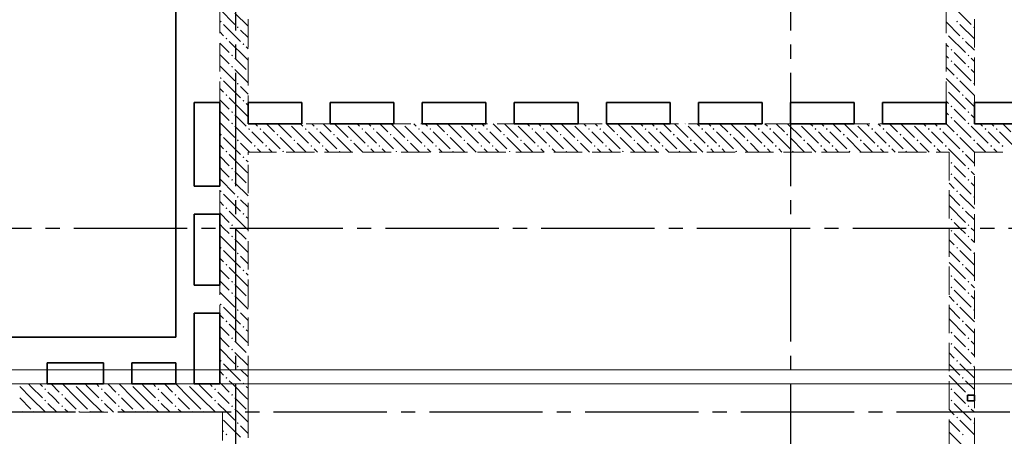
# Model space of a CAD drawing. Header units: millimetres. Extents: x 0 to 64958, y 0 to 42000.
# Tile 29 of 33: x 33317 to 40270, y 34130 to 37076. Entities that reach past the tile are written whole.
import ezdxf

# ---------------------------------------------------------------- set-up
doc = ezdxf.new("R2010")
doc.units = ezdxf.units.MM
doc.linetypes.add('______2', pattern=[270, 200, -70])
doc.linetypes.add('______5', pattern=[1100, 800, -100, 100, -100])
doc.layers.add('Standard', color=7, linetype='Continuous', lineweight=25)
doc.layers.add('Оси', color=40, linetype='______5', lineweight=18)
doc.layers.add('ЖБ Перекрытие верхний уровень', color=7, linetype='Continuous', lineweight=25, true_color=0xe0e0ff)
doc.layers.add('ЖБ Стена верхний уровень', color=7, linetype='Continuous', lineweight=25, true_color=0x006e00)

msp = doc.modelspace()

# ---------------------------------------------------------------- hatches: boundary and pattern name
at = {"layer": 'ЖБ Стена верхний уровень', "linetype": 'Continuous', "lineweight": 18, "transparency": 33554687}
for points in [[(34730.5, 37063.1), (34737, 37069.6), (34743.5, 37063.1), (34737, 37056.6)], [(39930.5, 37063.1), (39937, 37069.6), (39943.5, 37063.1), (39937, 37056.6)], [(34850.5, 37023.1), (34857, 37029.6), (34863.5, 37023.1), (34857, 37016.6)], [(40050.5, 37023.1), (40057, 37029.6), (40060, 37026.6), (40060, 37019.7), (40057, 37016.6)], [(34770.5, 36943.1), (34777, 36949.6), (34783.4, 36943.1), (34777, 36936.6)], [(39860, 36986.6), (39863.5, 36983.1), (39860, 36979.7)], [(39970.5, 36943.1), (39977, 36949.6), (39983.4, 36943.1), (39977, 36936.6)], [(34890.5, 36903.1), (34896.9, 36909.6), (34903.4, 36903.1), (34896.9, 36896.6)], [(39890.5, 36863.1), (39896.9, 36869.6), (39903.4, 36863.1), (39896.9, 36856.6)], [(34810.4, 36823.1), (34816.9, 36829.6), (34823.4, 36823.1), (34816.9, 36816.6)], [(39890.5, 36783.1), (39896.9, 36789.6), (39903.4, 36783.1), (39896.9, 36776.6)], [(40010.4, 36823.1), (40016.9, 36829.6), (40023.4, 36823.1), (40016.9, 36816.6)], [(34810.4, 36743.1), (34816.9, 36749.6), (34823.4, 36743.1), (34816.9, 36736.6)], [(40010.4, 36743.1), (40016.9, 36749.6), (40023.4, 36743.1), (40016.9, 36736.6)], [(34730.5, 36663.1), (34737, 36669.6), (34743.5, 36663.1), (34737, 36656.6)], [(39930.5, 36663.1), (39937, 36669.6), (39943.5, 36663.1), (39937, 36656.6)], [(34850.5, 36623.1), (34857, 36629.6), (34863.5, 36623.1), (34857, 36616.6)], [(39860, 36586.6), (39863.5, 36583.1), (39860, 36579.7)], [(40050.5, 36623.1), (40057, 36629.6), (40060, 36626.6), (40060, 36619.7), (40057, 36616.6)], [(34770.5, 36543.1), (34777, 36549.6), (34783.4, 36543.1), (34777, 36536.6)], [(34890.5, 36503.1), (34896.9, 36509.6), (34903.4, 36503.1), (34896.9, 36496.6)], [(39970.5, 36543.1), (39977, 36549.6), (39983.4, 36543.1), (39977, 36536.6)], [(39890.5, 36463.1), (39896.9, 36469.6), (39903.4, 36463.1), (39896.9, 36456.6)], [(34810.4, 36423.1), (34816.9, 36429.6), (34823.4, 36423.1), (34816.9, 36416.6)], [(39890.5, 36383.1), (39896.9, 36389.6), (39903.4, 36383.1), (39896.9, 36376.6)], [(40010.4, 36423.1), (40016.9, 36429.6), (40023.4, 36423.1), (40016.9, 36416.6)], [(34810.4, 36343.1), (34816.9, 36349.6), (34823.4, 36343.1), (34820.3, 36340), (34813.6, 36340)], [(34820.3, 36340), (34816.9, 36336.6), (34813.6, 36340)], [(34930.5, 36303.1), (34937, 36309.6), (34943.5, 36303.1), (34937, 36296.6)], [(35010.4, 36303.1), (35016.9, 36309.6), (35023.4, 36303.1), (35016.9, 36296.6)], [(35220.3, 36340), (35216.9, 36336.6), (35213.6, 36340)], [(35330.5, 36303.1), (35337, 36309.6), (35343.5, 36303.1), (35337, 36296.6)], [(35410.4, 36303.1), (35416.9, 36309.6), (35423.4, 36303.1), (35416.9, 36296.6)], [(35620.3, 36340), (35616.9, 36336.6), (35613.6, 36340)], [(35730.5, 36303.1), (35737, 36309.6), (35743.5, 36303.1), (35737, 36296.6)], [(35810.4, 36303.1), (35816.9, 36309.6), (35823.4, 36303.1), (35816.9, 36296.6)], [(36020.3, 36340), (36016.9, 36336.6), (36013.6, 36340)], [(36130.5, 36303.1), (36137, 36309.6), (36143.5, 36303.1), (36137, 36296.6)], [(36210.4, 36303.1), (36216.9, 36309.6), (36223.4, 36303.1), (36216.9, 36296.6)], [(36420.3, 36340), (36416.9, 36336.6), (36413.6, 36340)], [(36530.5, 36303.1), (36537, 36309.6), (36543.5, 36303.1), (36537, 36296.6)], [(36610.4, 36303.1), (36616.9, 36309.6), (36623.4, 36303.1), (36616.9, 36296.6)], [(36820.3, 36340), (36816.9, 36336.6), (36813.6, 36340)], [(36930.5, 36303.1), (36937, 36309.6), (36943.5, 36303.1), (36937, 36296.6)], [(37010.4, 36303.1), (37016.9, 36309.6), (37023.4, 36303.1), (37016.9, 36296.6)], [(37220.3, 36340), (37216.9, 36336.6), (37213.6, 36340)], [(37330.5, 36303.1), (37337, 36309.6), (37343.5, 36303.1), (37337, 36296.6)], [(37410.4, 36303.1), (37416.9, 36309.6), (37423.4, 36303.1), (37416.9, 36296.6)], [(37620.3, 36340), (37616.9, 36336.6), (37613.6, 36340)], [(37730.5, 36303.1), (37737, 36309.6), (37743.5, 36303.1), (37737, 36296.6)], [(37810.4, 36303.1), (37816.9, 36309.6), (37823.4, 36303.1), (37816.9, 36296.6)], [(38020.3, 36340), (38016.9, 36336.6), (38013.6, 36340)], [(38130.5, 36303.1), (38137, 36309.6), (38143.5, 36303.1), (38137, 36296.6)], [(38210.4, 36303.1), (38216.9, 36309.6), (38223.4, 36303.1), (38216.9, 36296.6)], [(38420.3, 36340), (38416.9, 36336.6), (38413.6, 36340)], [(38530.5, 36303.1), (38537, 36309.6), (38543.5, 36303.1), (38537, 36296.6)], [(38610.4, 36303.1), (38616.9, 36309.6), (38623.4, 36303.1), (38616.9, 36296.6)], [(38820.3, 36340), (38816.9, 36336.6), (38813.6, 36340)], [(38930.5, 36303.1), (38937, 36309.6), (38943.5, 36303.1), (38937, 36296.6)], [(39010.4, 36303.1), (39016.9, 36309.6), (39023.4, 36303.1), (39016.9, 36296.6)], [(39220.3, 36340), (39216.9, 36336.6), (39213.6, 36340)], [(39330.5, 36303.1), (39337, 36309.6), (39343.5, 36303.1), (39337, 36296.6)], [(39410.4, 36303.1), (39416.9, 36309.6), (39423.4, 36303.1), (39416.9, 36296.6)], [(39620.3, 36340), (39616.9, 36336.6), (39613.6, 36340)], [(39730.5, 36303.1), (39737, 36309.6), (39743.5, 36303.1), (39737, 36296.6)], [(39810.4, 36303.1), (39816.9, 36309.6), (39823.4, 36303.1), (39816.9, 36296.6)], [(40010.4, 36343.1), (40016.9, 36349.6), (40023.4, 36343.1), (40020.3, 36340), (40013.6, 36340)], [(40020.3, 36340), (40016.9, 36336.6), (40013.6, 36340)], [(40130.5, 36303.1), (40137, 36309.6), (40143.5, 36303.1), (40137, 36296.6)], [(40210.4, 36303.1), (40216.9, 36309.6), (40223.4, 36303.1), (40216.9, 36296.6)], [(34730.5, 36263.1), (34737, 36269.6), (34743.5, 36263.1), (34737, 36256.6)], [(34850.5, 36223.1), (34857, 36229.6), (34863.5, 36223.1), (34857, 36216.6)], [(35130.5, 36263.1), (35137, 36269.6), (35143.5, 36263.1), (35137, 36256.6)], [(35250.5, 36223.1), (35257, 36229.6), (35263.5, 36223.1), (35257, 36216.6)], [(35530.5, 36263.1), (35537, 36269.6), (35543.5, 36263.1), (35537, 36256.6)], [(35650.5, 36223.1), (35657, 36229.6), (35663.5, 36223.1), (35657, 36216.6)], [(35930.5, 36263.1), (35937, 36269.6), (35943.5, 36263.1), (35937, 36256.6)], [(36050.5, 36223.1), (36057, 36229.6), (36063.5, 36223.1), (36057, 36216.6)], [(36330.5, 36263.1), (36337, 36269.6), (36343.5, 36263.1), (36337, 36256.6)], [(36450.5, 36223.1), (36457, 36229.6), (36463.5, 36223.1), (36457, 36216.6)], [(36730.5, 36263.1), (36737, 36269.6), (36743.5, 36263.1), (36737, 36256.6)], [(36850.5, 36223.1), (36857, 36229.6), (36863.5, 36223.1), (36857, 36216.6)], [(37130.5, 36263.1), (37137, 36269.6), (37143.5, 36263.1), (37137, 36256.6)], [(37250.5, 36223.1), (37257, 36229.6), (37263.5, 36223.1), (37257, 36216.6)], [(37530.5, 36263.1), (37537, 36269.6), (37543.5, 36263.1), (37537, 36256.6)], [(37650.5, 36223.1), (37657, 36229.6), (37663.5, 36223.1), (37657, 36216.6)], [(37930.5, 36263.1), (37937, 36269.6), (37943.5, 36263.1), (37937, 36256.6)], [(38050.5, 36223.1), (38057, 36229.6), (38063.5, 36223.1), (38057, 36216.6)], [(38330.5, 36263.1), (38337, 36269.6), (38343.5, 36263.1), (38337, 36256.6)], [(38450.5, 36223.1), (38457, 36229.6), (38463.5, 36223.1), (38457, 36216.6)], [(38730.5, 36263.1), (38737, 36269.6), (38743.5, 36263.1), (38737, 36256.6)], [(38850.5, 36223.1), (38857, 36229.6), (38863.5, 36223.1), (38857, 36216.6)], [(39130.5, 36263.1), (39137, 36269.6), (39143.5, 36263.1), (39137, 36256.6)], [(39250.5, 36223.1), (39257, 36229.6), (39263.5, 36223.1), (39257, 36216.6)], [(39530.5, 36263.1), (39537, 36269.6), (39543.5, 36263.1), (39537, 36256.6)], [(39650.5, 36223.1), (39657, 36229.6), (39663.5, 36223.1), (39657, 36216.6)], [(39930.5, 36263.1), (39937, 36269.6), (39943.5, 36263.1), (39937, 36256.6)], [(40050.5, 36223.1), (40057, 36229.6), (40063.5, 36223.1), (40057, 36216.6)], [(34970.5, 36183.1), (34977, 36189.6), (34983.4, 36183.1), (34977, 36176.6)], [(35050.5, 36183.1), (35057, 36189.6), (35063.5, 36183.1), (35057, 36176.6)], [(35370.5, 36183.1), (35377, 36189.6), (35383.4, 36183.1), (35377, 36176.6)], [(35450.5, 36183.1), (35457, 36189.6), (35463.5, 36183.1), (35457, 36176.6)], [(35770.5, 36183.1), (35777, 36189.6), (35783.4, 36183.1), (35777, 36176.6)], [(35850.5, 36183.1), (35857, 36189.6), (35863.5, 36183.1), (35857, 36176.6)], [(36170.5, 36183.1), (36177, 36189.6), (36183.4, 36183.1), (36177, 36176.6)], [(36250.5, 36183.1), (36257, 36189.6), (36263.5, 36183.1), (36257, 36176.6)], [(36570.5, 36183.1), (36577, 36189.6), (36583.4, 36183.1), (36577, 36176.6)], [(36650.5, 36183.1), (36657, 36189.6), (36663.5, 36183.1), (36657, 36176.6)], [(36970.5, 36183.1), (36977, 36189.6), (36983.4, 36183.1), (36977, 36176.6)], [(37050.5, 36183.1), (37057, 36189.6), (37063.5, 36183.1), (37057, 36176.6)], [(37370.5, 36183.1), (37377, 36189.6), (37383.4, 36183.1), (37377, 36176.6)], [(37450.5, 36183.1), (37457, 36189.6), (37463.5, 36183.1), (37457, 36176.6)], [(37770.5, 36183.1), (37777, 36189.6), (37783.4, 36183.1), (37777, 36176.6)], [(37850.5, 36183.1), (37857, 36189.6), (37863.5, 36183.1), (37857, 36176.6)], [(38170.5, 36183.1), (38177, 36189.6), (38183.4, 36183.1), (38177, 36176.6)], [(38250.5, 36183.1), (38257, 36189.6), (38263.5, 36183.1), (38257, 36176.6)], [(38570.5, 36183.1), (38577, 36189.6), (38583.4, 36183.1), (38577, 36176.6)], [(38650.5, 36183.1), (38657, 36189.6), (38663.5, 36183.1), (38657, 36176.6)], [(38970.5, 36183.1), (38977, 36189.6), (38983.4, 36183.1), (38977, 36176.6)], [(39050.5, 36183.1), (39057, 36189.6), (39063.5, 36183.1), (39057, 36176.6)], [(39370.5, 36183.1), (39377, 36189.6), (39383.4, 36183.1), (39377, 36176.6)], [(39450.5, 36183.1), (39457, 36189.6), (39463.5, 36183.1), (39457, 36176.6)], [(39770.5, 36183.1), (39777, 36189.6), (39783.4, 36183.1), (39777, 36176.6)], [(39850.5, 36183.1), (39857, 36189.6), (39863.5, 36183.1), (39857, 36176.6)], [(40170.5, 36183.1), (40177, 36189.6), (40183.4, 36183.1), (40177, 36176.6)], [(40250.5, 36183.1), (40257, 36189.6), (40263.5, 36183.1), (40257, 36176.6)], [(34770.5, 36143.1), (34777, 36149.6), (34783.4, 36143.1), (34780.3, 36140), (34773.6, 36140)], [(34780.3, 36140), (34777, 36136.6), (34773.6, 36140)], [(34890.5, 36103.1), (34896.9, 36109.6), (34903.4, 36103.1), (34896.9, 36096.6)], [(35170.5, 36143.1), (35177, 36149.6), (35183.4, 36143.1), (35180.3, 36140), (35173.6, 36140)], [(35570.5, 36143.1), (35577, 36149.6), (35583.4, 36143.1), (35580.3, 36140), (35573.6, 36140)], [(35970.5, 36143.1), (35977, 36149.6), (35983.4, 36143.1), (35980.3, 36140), (35973.6, 36140)], [(36370.5, 36143.1), (36377, 36149.6), (36383.4, 36143.1), (36380.3, 36140), (36373.6, 36140)], [(36770.5, 36143.1), (36777, 36149.6), (36783.4, 36143.1), (36780.3, 36140), (36773.6, 36140)], [(37170.5, 36143.1), (37177, 36149.6), (37183.4, 36143.1), (37180.3, 36140), (37173.6, 36140)], [(37570.5, 36143.1), (37577, 36149.6), (37583.4, 36143.1), (37580.3, 36140), (37573.6, 36140)], [(37970.5, 36143.1), (37977, 36149.6), (37983.4, 36143.1), (37980.3, 36140), (37973.6, 36140)], [(38370.5, 36143.1), (38377, 36149.6), (38383.4, 36143.1), (38380.3, 36140), (38373.6, 36140)], [(38770.5, 36143.1), (38777, 36149.6), (38783.4, 36143.1), (38780.3, 36140), (38773.6, 36140)], [(39170.5, 36143.1), (39177, 36149.6), (39183.4, 36143.1), (39180.3, 36140), (39173.6, 36140)], [(39570.5, 36143.1), (39577, 36149.6), (39583.4, 36143.1), (39580.3, 36140), (39573.6, 36140)], [(39970.5, 36143.1), (39977, 36149.6), (39983.4, 36143.1), (39980.3, 36140), (39973.6, 36140)], [(39980.3, 36140), (39977, 36136.6), (39973.6, 36140)], [(34810.4, 36023.1), (34816.9, 36029.6), (34823.4, 36023.1), (34816.9, 36016.6)], [(39890.5, 36063.1), (39896.9, 36069.6), (39903.4, 36063.1), (39896.9, 36056.6)], [(40010.4, 36023.1), (40016.9, 36029.6), (40023.4, 36023.1), (40016.9, 36016.6)], [(34810.4, 35943.1), (34816.9, 35949.6), (34823.4, 35943.1), (34816.9, 35936.6)], [(39890.5, 35983.1), (39896.9, 35989.6), (39903.4, 35983.1), (39896.9, 35976.6)], [(40010.4, 35943.1), (40016.9, 35949.6), (40023.4, 35943.1), (40016.9, 35936.6)], [(34730.5, 35863.1), (34737, 35869.6), (34743.5, 35863.1), (34737, 35856.6)], [(34850.5, 35823.1), (34857, 35829.6), (34863.5, 35823.1), (34857, 35816.6)], [(39930.5, 35863.1), (39937, 35869.6), (39943.5, 35863.1), (39937, 35856.6)], [(40050.5, 35823.1), (40057, 35829.6), (40060, 35826.6), (40060, 35819.7), (40057, 35816.6)], [(34770.5, 35743.1), (34777, 35749.6), (34783.4, 35743.1), (34777, 35736.6)], [(39970.5, 35743.1), (39977, 35749.6), (39983.4, 35743.1), (39977, 35736.6)], [(34890.5, 35703.1), (34896.9, 35709.6), (34903.4, 35703.1), (34896.9, 35696.6)], [(34810.4, 35623.1), (34816.9, 35629.6), (34823.4, 35623.1), (34816.9, 35616.6)], [(39890.5, 35663.1), (39896.9, 35669.6), (39903.4, 35663.1), (39896.9, 35656.6)], [(40010.4, 35623.1), (40016.9, 35629.6), (40023.4, 35623.1), (40016.9, 35616.6)], [(34810.4, 35543.1), (34816.9, 35549.6), (34823.4, 35543.1), (34816.9, 35536.6)], [(39890.5, 35583.1), (39896.9, 35589.6), (39903.4, 35583.1), (39896.9, 35576.6)], [(40010.4, 35543.1), (40016.9, 35549.6), (40023.4, 35543.1), (40016.9, 35536.6)], [(34730.5, 35463.1), (34737, 35469.6), (34743.5, 35463.1), (34737, 35456.6)], [(39930.5, 35463.1), (39937, 35469.6), (39943.5, 35463.1), (39937, 35456.6)], [(34850.5, 35423.1), (34857, 35429.6), (34863.5, 35423.1), (34857, 35416.6)], [(40050.5, 35423.1), (40057, 35429.6), (40060, 35426.6), (40060, 35419.7), (40057, 35416.6)], [(34770.5, 35343.1), (34777, 35349.6), (34783.4, 35343.1), (34777, 35336.6)], [(39970.5, 35343.1), (39977, 35349.6), (39983.4, 35343.1), (39977, 35336.6)], [(34890.5, 35303.1), (34896.9, 35309.6), (34903.4, 35303.1), (34896.9, 35296.6)], [(39890.5, 35263.1), (39896.9, 35269.6), (39903.4, 35263.1), (39896.9, 35256.6)], [(34810.4, 35223.1), (34816.9, 35229.6), (34823.4, 35223.1), (34816.9, 35216.6)], [(39890.5, 35183.1), (39896.9, 35189.6), (39903.4, 35183.1), (39896.9, 35176.6)], [(40010.4, 35223.1), (40016.9, 35229.6), (40023.4, 35223.1), (40016.9, 35216.6)], [(34810.4, 35143.1), (34816.9, 35149.6), (34823.4, 35143.1), (34816.9, 35136.6)], [(40010.4, 35143.1), (40016.9, 35149.6), (40023.4, 35143.1), (40016.9, 35136.6)], [(34730.5, 35063.1), (34737, 35069.6), (34743.5, 35063.1), (34737, 35056.6)], [(39930.5, 35063.1), (39937, 35069.6), (39943.5, 35063.1), (39937, 35056.6)], [(34850.5, 35023.1), (34857, 35029.6), (34863.5, 35023.1), (34857, 35016.6)], [(40050.5, 35023.1), (40057, 35029.6), (40060, 35026.6), (40060, 35019.7), (40057, 35016.6)], [(34770.5, 34943.1), (34777, 34949.6), (34783.4, 34943.1), (34777, 34936.6)], [(34890.5, 34903.1), (34896.9, 34909.6), (34903.4, 34903.1), (34896.9, 34896.6)], [(39970.5, 34943.1), (39977, 34949.6), (39983.4, 34943.1), (39977, 34936.6)], [(39890.5, 34863.1), (39896.9, 34869.6), (39903.4, 34863.1), (39896.9, 34856.6)], [(34810.4, 34823.1), (34816.9, 34829.6), (34823.4, 34823.1), (34816.9, 34816.6)], [(39890.5, 34783.1), (39896.9, 34789.6), (39903.4, 34783.1), (39896.9, 34776.6)], [(40010.4, 34823.1), (40016.9, 34829.6), (40023.4, 34823.1), (40016.9, 34816.6)], [(34810.4, 34743.1), (34816.9, 34749.6), (34823.4, 34743.1), (34816.9, 34736.6)], [(40010.4, 34743.1), (40016.9, 34749.6), (40023.4, 34743.1), (40016.9, 34736.6)], [(34730.5, 34663.1), (34737, 34669.6), (34743.5, 34663.1), (34737, 34656.6)], [(34850.5, 34623.1), (34857, 34629.6), (34863.5, 34623.1), (34857, 34616.6)], [(39930.5, 34663.1), (39937, 34669.6), (39943.5, 34663.1), (39937, 34656.6)], [(40050.5, 34623.1), (40057, 34629.6), (40060, 34626.6), (40060, 34619.7), (40057, 34616.6)], [(33700.3, 34500), (33696.9, 34496.6), (33693.6, 34500)], [(34100.3, 34500), (34096.9, 34496.6), (34093.6, 34500)], [(34500.3, 34500), (34496.9, 34496.6), (34493.6, 34500)], [(34770.5, 34543.1), (34777, 34549.6), (34783.4, 34543.1), (34777, 34536.6)], [(34890.5, 34503.1), (34896.9, 34509.6), (34903.4, 34503.1), (34900.3, 34500), (34893.6, 34500)], [(34900.3, 34500), (34896.9, 34496.6), (34893.6, 34500)], [(39970.5, 34543.1), (39977, 34549.6), (39983.4, 34543.1), (39977, 34536.6)], [(33490.5, 34463.1), (33496.9, 34469.6), (33503.4, 34463.1), (33496.9, 34456.6)], [(33610.4, 34423.1), (33616.9, 34429.6), (33623.4, 34423.1), (33616.9, 34416.6)], [(33890.5, 34463.1), (33896.9, 34469.6), (33903.4, 34463.1), (33896.9, 34456.6)], [(34010.4, 34423.1), (34016.9, 34429.6), (34023.4, 34423.1), (34016.9, 34416.6)], [(34290.5, 34463.1), (34296.9, 34469.6), (34303.4, 34463.1), (34296.9, 34456.6)], [(34410.4, 34423.1), (34416.9, 34429.6), (34423.4, 34423.1), (34416.9, 34416.6)], [(34690.5, 34463.1), (34696.9, 34469.6), (34703.4, 34463.1), (34696.9, 34456.6)], [(34810.4, 34423.1), (34816.9, 34429.6), (34823.4, 34423.1), (34816.9, 34416.6)], [(39890.5, 34463.1), (39896.9, 34469.6), (39903.4, 34463.1), (39896.9, 34456.6)], [(40010.4, 34423.1), (40016.9, 34429.6), (40023.4, 34423.1), (40020.3, 34420), (40013.6, 34420)], [(33490.5, 34383.1), (33496.9, 34389.6), (33503.4, 34383.1), (33496.9, 34376.6)], [(33610.4, 34343.1), (33616.9, 34349.6), (33623.4, 34343.1), (33616.9, 34336.6)], [(33890.5, 34383.1), (33896.9, 34389.6), (33903.4, 34383.1), (33896.9, 34376.6)], [(34010.4, 34343.1), (34016.9, 34349.6), (34023.4, 34343.1), (34016.9, 34336.6)], [(34290.5, 34383.1), (34296.9, 34389.6), (34303.4, 34383.1), (34296.9, 34376.6)], [(34410.4, 34343.1), (34416.9, 34349.6), (34423.4, 34343.1), (34416.9, 34336.6)], [(34690.5, 34383.1), (34696.9, 34389.6), (34703.4, 34383.1), (34696.9, 34376.6)], [(34810.4, 34343.1), (34816.9, 34349.6), (34823.4, 34343.1), (34816.9, 34336.6)], [(39890.5, 34383.1), (39896.9, 34389.6), (39903.4, 34383.1), (39896.9, 34376.6)], [(40010.4, 34343.1), (40016.9, 34349.6), (40023.4, 34343.1), (40016.9, 34336.6)], [(33330.5, 34303.1), (33337, 34309.6), (33343.5, 34303.1), (33340.3, 34300), (33333.6, 34300)], [(33410.4, 34303.1), (33416.9, 34309.6), (33423.4, 34303.1), (33420.3, 34300), (33413.6, 34300)], [(33730.5, 34303.1), (33737, 34309.6), (33743.5, 34303.1), (33740.3, 34300), (33733.6, 34300)], [(33810.4, 34303.1), (33816.9, 34309.6), (33823.4, 34303.1), (33820.3, 34300), (33813.6, 34300)], [(34130.5, 34303.1), (34137, 34309.6), (34143.5, 34303.1), (34140.3, 34300), (34133.6, 34300)], [(34210.4, 34303.1), (34216.9, 34309.6), (34223.4, 34303.1), (34220.3, 34300), (34213.6, 34300)], [(34530.5, 34303.1), (34537, 34309.6), (34543.5, 34303.1), (34540.3, 34300), (34533.6, 34300)], [(34610.4, 34303.1), (34616.9, 34309.6), (34623.4, 34303.1), (34620.3, 34300), (34613.6, 34300)], [(34850.5, 34223.1), (34857, 34229.6), (34863.5, 34223.1), (34857, 34216.6)], [(39930.5, 34263.1), (39937, 34269.6), (39943.5, 34263.1), (39937, 34256.6)], [(40050.5, 34223.1), (40057, 34229.6), (40060, 34226.6), (40060, 34219.7), (40057, 34216.6)], [(34770.5, 34143.1), (34777, 34149.6), (34783.4, 34143.1), (34777, 34136.6)], [(39970.5, 34143.1), (39977, 34149.6), (39983.4, 34143.1), (39977, 34136.6)]]:
    msp.add_hatch(color=7, dxfattribs=at).paths.add_polyline_path(points, flags=16)

# ---------------------------------------------------------------- linework, layer by layer
at = {"layer": 'Standard', "color": 254, "linetype": 'Continuous', "lineweight": 18, "true_color": 0xc4c4ff, "transparency": 33554687}
for points in [[(6931, 19975), (49549, 19975), (49549, 34600), (6931, 34600), (6931, 19975)], [(7031, 20075), (49449, 20075), (49449, 34500), (7031, 34500), (7031, 20075)]]:
    msp.add_lwpolyline(points, dxfattribs=at)
at = {"layer": 'ЖБ Перекрытие верхний уровень', "color": 7, "linetype": 'Continuous', "lineweight": 35, "transparency": 33554687}
for p, q in [((34420, 38800), (34420, 34830)), ((34550, 35900), (34550, 36490)), ((34550, 36490), (34730, 36490)), ((34730, 36490), (34730, 36340)), ((34930, 36340), (34930, 36490)), ((34930, 36490), (35310, 36490)), ((35310, 36490), (35310, 36340)), ((35510, 36340), (35510, 36490)), ((35510, 36490), (35960, 36490)), ((35960, 36490), (35960, 36340)), ((36160, 36340), (36160, 36490)), ((36160, 36490), (36610, 36490)), ((36610, 36490), (36610, 36340)), ((36810, 36340), (36810, 36490)), ((36810, 36490), (37260, 36490)), ((37260, 36490), (37260, 36340)), ((37460, 36340), (37460, 36490)), ((37460, 36490), (37910, 36490)), ((37910, 36490), (37910, 36340)), ((38110, 36340), (38110, 36490)), ((38110, 36490), (38560, 36490)), ((38560, 36490), (38560, 36340)), ((38760, 36340), (38760, 36490)), ((38760, 36490), (39210, 36490)), ((39210, 36490), (39210, 36340)), ((39410, 36340), (39410, 36490)), ((39410, 36490), (39860, 36490)), ((39860, 36490), (39860, 36340)), ((40060, 36340), (40060, 36490)), ((40060, 36490), (40560, 36490)), ((34730, 36340), (34730, 35900)), ((35310, 36340), (34930, 36340)), ((35960, 36340), (35510, 36340)), ((36610, 36340), (36160, 36340)), ((37260, 36340), (36810, 36340)), ((37910, 36340), (37460, 36340)), ((38560, 36340), (38110, 36340)), ((39210, 36340), (38760, 36340)), ((39860, 36340), (39410, 36340)), ((40560, 36340), (40060, 36340)), ((34730, 35900), (34550, 35900)), ((34550, 35700), (34730, 35700)), ((34550, 35200), (34550, 35700)), ((34730, 35700), (34730, 35200)), ((34730, 35200), (34550, 35200)), ((34550, 35000), (34730, 35000)), ((34550, 34500), (34550, 35000)), ((34730, 35000), (34730, 34500)), ((34420, 34830), (28240, 34830)), ((33510, 34650), (33910, 34650)), ((33510, 34500), (33510, 34650)), ((33910, 34650), (33910, 34500)), ((34110, 34500), (34110, 34650)), ((34110, 34650), (34420, 34650)), ((34420, 34650), (34420, 34500)), ((33910, 34500), (33510, 34500)), ((34420, 34500), (34110, 34500)), ((34730, 34500), (34550, 34500)), ((40060, 34420), (40010, 34420)), ((40010, 34420), (40010, 34380)), ((40060, 34380), (40060, 34420)), ((40010, 34380), (40060, 34380))]:
    msp.add_line(p, q, dxfattribs=at)
at = {"layer": 'ЖБ Стена верхний уровень', "color": 251, "linetype": '______2', "lineweight": 13, "true_color": 0x656565, "transparency": 33554687}
for p, q in [((34730, 38800), (34730, 36340)), ((34930, 36340), (34930, 38800)), ((39860, 38800), (39860, 36340)), ((40060, 36340), (40060, 38800)), ((34730, 36340), (34730, 36140)), ((39860, 36340), (34930, 36340)), ((42590, 36340), (40060, 36340)), ((34730, 36140), (34730, 34500)), ((34930, 36140), (39880, 36140)), ((34930, 34500), (34930, 36140)), ((39880, 36140), (39880, 33520)), ((40060, 36140), (42590, 36140)), ((40060, 34420), (40060, 36140)), ((34730, 34500), (21750, 34500)), ((34930, 34300), (34930, 34500)), ((40060, 34420), (40010, 34420)), ((40010, 34420), (40010, 34380)), ((40010, 34380), (40060, 34380)), ((40060, 33520), (40060, 34380)), ((28340, 34300), (34750, 34300)), ((34750, 34300), (34750, 28720)), ((34930, 28720), (34930, 34300))]:
    msp.add_line(p, q, dxfattribs=at)
at = {"layer": 'ЖБ Стена верхний уровень', "color": 9, "linetype": 'Continuous', "lineweight": 18, "true_color": 0xc7c7c7, "transparency": 33554687}
for p, q in [((34730, 37150.1), (34837, 37043.1)), ((39916.9, 37163.1), (40037, 37043.1)), ((34837, 37123.1), (34930, 37030.1)), ((34757, 37043.1), (34877, 36923.1)), ((34930, 36950.1), (34877, 37003.1)), ((39860, 37060.1), (39957, 36963.1)), ((39957, 37043.1), (40060, 36940.1)), ((34730, 36990.1), (34757, 36963.1)), ((34916.9, 36803.1), (34796.9, 36923.1)), ((39877, 36963.1), (39996.9, 36843.1)), ((40060, 36860.1), (39996.9, 36923.1)), ((34730, 36910.1), (34796.9, 36843.1)), ((34916.9, 36883.1), (34930, 36870.1)), ((39860, 36900.1), (39877, 36883.1)), ((34757, 36803.1), (34730, 36830.1)), ((34796.9, 36763.1), (34757, 36803.1)), ((34837, 36803.1), (34916.9, 36723.1)), ((34916.9, 36803.1), (34930, 36790.1)), ((39860, 36820.1), (39877, 36803.1)), ((39957, 36803.1), (39916.9, 36843.1)), ((39996.9, 36763.1), (39957, 36803.1)), ((40037, 36803.1), (40060, 36780.1)), ((34730, 36750.1), (34837, 36643.1)), ((34837, 36723.1), (34930, 36630.1)), ((39860, 36740.1), (39916.9, 36683.1)), ((39916.9, 36763.1), (40037, 36643.1)), ((40037, 36723.1), (40060, 36700.1)), ((34757, 36643.1), (34877, 36523.1)), ((39860, 36660.1), (39957, 36563.1)), ((39957, 36643.1), (40060, 36540.1)), ((34730, 36590.1), (34757, 36563.1)), ((34930, 36550.1), (34877, 36603.1)), ((34730, 36510.1), (34796.9, 36443.1)), ((34916.9, 36403.1), (34796.9, 36523.1)), ((39877, 36563.1), (39996.9, 36443.1)), ((40060, 36460.1), (39996.9, 36523.1)), ((34916.9, 36483.1), (34930, 36470.1)), ((39860, 36500.1), (39877, 36483.1)), ((39957, 36403.1), (39916.9, 36443.1)), ((34757, 36403.1), (34730, 36430.1)), ((34796.9, 36363.1), (34757, 36403.1)), ((34837, 36403.1), (34900.1, 36340)), ((34916.9, 36403.1), (34930, 36390.1)), ((39860, 36420.1), (39877, 36403.1)), ((39996.9, 36363.1), (39957, 36403.1)), ((40037, 36403.1), (40060, 36380.1)), ((34730, 36350.1), (34740.1, 36340)), ((34740.1, 36340), (34837, 36243.1)), ((34837, 36323.1), (34957, 36203.1)), ((34900.1, 36340), (34916.9, 36323.1)), ((34980.1, 36340), (34996.9, 36323.1)), ((35060.1, 36340), (35116.9, 36283.1)), ((35140.1, 36340), (35237, 36243.1)), ((35237, 36323.1), (35357, 36203.1)), ((35300.1, 36340), (35316.9, 36323.1)), ((35380.1, 36340), (35396.9, 36323.1)), ((35460.1, 36340), (35516.9, 36283.1)), ((35540.1, 36340), (35637, 36243.1)), ((35637, 36323.1), (35757, 36203.1)), ((35700.1, 36340), (35716.9, 36323.1)), ((35780.1, 36340), (35796.9, 36323.1)), ((35860.1, 36340), (35916.9, 36283.1)), ((35940.1, 36340), (36037, 36243.1)), ((36037, 36323.1), (36157, 36203.1)), ((36100.1, 36340), (36116.9, 36323.1)), ((36180.1, 36340), (36196.9, 36323.1)), ((36260.1, 36340), (36316.9, 36283.1)), ((36340.1, 36340), (36437, 36243.1)), ((36437, 36323.1), (36557, 36203.1)), ((36500.1, 36340), (36516.9, 36323.1)), ((36580.1, 36340), (36596.9, 36323.1)), ((36660.1, 36340), (36716.9, 36283.1)), ((36740.1, 36340), (36837, 36243.1)), ((36837, 36323.1), (36957, 36203.1)), ((36900.1, 36340), (36916.9, 36323.1)), ((36980.1, 36340), (36996.9, 36323.1)), ((37060.1, 36340), (37116.9, 36283.1)), ((37140.1, 36340), (37237, 36243.1)), ((37237, 36323.1), (37357, 36203.1)), ((37300.1, 36340), (37316.9, 36323.1)), ((37380.1, 36340), (37396.9, 36323.1)), ((37460.1, 36340), (37516.9, 36283.1)), ((37540.1, 36340), (37637, 36243.1)), ((37637, 36323.1), (37757, 36203.1)), ((37700.1, 36340), (37716.9, 36323.1)), ((37780.1, 36340), (37796.9, 36323.1)), ((37860.1, 36340), (37916.9, 36283.1)), ((37940.1, 36340), (38037, 36243.1)), ((38037, 36323.1), (38157, 36203.1)), ((38100.1, 36340), (38116.9, 36323.1)), ((38180.1, 36340), (38196.9, 36323.1)), ((38260.1, 36340), (38316.9, 36283.1)), ((38340.1, 36340), (38437, 36243.1)), ((38437, 36323.1), (38557, 36203.1)), ((38500.1, 36340), (38516.9, 36323.1)), ((38580.1, 36340), (38596.9, 36323.1)), ((38660.1, 36340), (38716.9, 36283.1)), ((38740.1, 36340), (38837, 36243.1)), ((38837, 36323.1), (38957, 36203.1)), ((38900.1, 36340), (38916.9, 36323.1)), ((38980.1, 36340), (38996.9, 36323.1)), ((39060.1, 36340), (39116.9, 36283.1)), ((39140.1, 36340), (39237, 36243.1)), ((39237, 36323.1), (39357, 36203.1)), ((39300.1, 36340), (39316.9, 36323.1)), ((39380.1, 36340), (39396.9, 36323.1)), ((39460.1, 36340), (39516.9, 36283.1)), ((39540.1, 36340), (39637, 36243.1)), ((39637, 36323.1), (39757, 36203.1)), ((39700.1, 36340), (39716.9, 36323.1)), ((39780.1, 36340), (39796.9, 36323.1)), ((39860, 36340.1), (39860.1, 36340)), ((39860.1, 36340), (39916.9, 36283.1)), ((39916.9, 36363.1), (39940.1, 36340)), ((39940.1, 36340), (40037, 36243.1)), ((40037, 36323.1), (40157, 36203.1)), ((40100.1, 36340), (40116.9, 36323.1)), ((40180.1, 36340), (40196.9, 36323.1)), ((40260.1, 36340), (40316.9, 36283.1)), ((34757, 36243.1), (34860.1, 36140)), ((34996.9, 36243.1), (34957, 36283.1)), ((35037, 36203.1), (34996.9, 36243.1)), ((35037, 36283.1), (35157, 36163.1)), ((35157, 36243.1), (35260.1, 36140)), ((35396.9, 36243.1), (35357, 36283.1)), ((35437, 36203.1), (35396.9, 36243.1)), ((35437, 36283.1), (35557, 36163.1)), ((35557, 36243.1), (35660.1, 36140)), ((35796.9, 36243.1), (35757, 36283.1)), ((35837, 36203.1), (35796.9, 36243.1)), ((35837, 36283.1), (35957, 36163.1)), ((35957, 36243.1), (36060.1, 36140)), ((36196.9, 36243.1), (36157, 36283.1)), ((36237, 36203.1), (36196.9, 36243.1)), ((36237, 36283.1), (36357, 36163.1)), ((36357, 36243.1), (36460.1, 36140)), ((36596.9, 36243.1), (36557, 36283.1)), ((36637, 36203.1), (36596.9, 36243.1)), ((36637, 36283.1), (36757, 36163.1)), ((36757, 36243.1), (36860.1, 36140)), ((36996.9, 36243.1), (36957, 36283.1)), ((37037, 36203.1), (36996.9, 36243.1)), ((37037, 36283.1), (37157, 36163.1)), ((37157, 36243.1), (37260.1, 36140)), ((37396.9, 36243.1), (37357, 36283.1)), ((37437, 36203.1), (37396.9, 36243.1)), ((37437, 36283.1), (37557, 36163.1)), ((37557, 36243.1), (37660.1, 36140)), ((37796.9, 36243.1), (37757, 36283.1)), ((37837, 36203.1), (37796.9, 36243.1)), ((37837, 36283.1), (37957, 36163.1)), ((37957, 36243.1), (38060.1, 36140)), ((38196.9, 36243.1), (38157, 36283.1)), ((38237, 36203.1), (38196.9, 36243.1)), ((38237, 36283.1), (38357, 36163.1)), ((38357, 36243.1), (38460.1, 36140)), ((38596.9, 36243.1), (38557, 36283.1)), ((38637, 36203.1), (38596.9, 36243.1)), ((38637, 36283.1), (38757, 36163.1)), ((38757, 36243.1), (38860.1, 36140)), ((38996.9, 36243.1), (38957, 36283.1)), ((39037, 36203.1), (38996.9, 36243.1)), ((39037, 36283.1), (39157, 36163.1)), ((39157, 36243.1), (39260.1, 36140)), ((39396.9, 36243.1), (39357, 36283.1)), ((39437, 36203.1), (39396.9, 36243.1)), ((39437, 36283.1), (39557, 36163.1)), ((39557, 36243.1), (39660.1, 36140)), ((39796.9, 36243.1), (39757, 36283.1)), ((39837, 36203.1), (39796.9, 36243.1)), ((39837, 36283.1), (39957, 36163.1)), ((39957, 36243.1), (40060.1, 36140)), ((40196.9, 36243.1), (40157, 36283.1)), ((40237, 36203.1), (40196.9, 36243.1)), ((40237, 36283.1), (40357, 36163.1)), ((34730, 36190.1), (34757, 36163.1)), ((34940.1, 36140), (34877, 36203.1)), ((34996.9, 36163.1), (35020.1, 36140)), ((35077, 36163.1), (35100.1, 36140)), ((35340.1, 36140), (35277, 36203.1)), ((35396.9, 36163.1), (35420.1, 36140)), ((35477, 36163.1), (35500.1, 36140)), ((35740.1, 36140), (35677, 36203.1)), ((35796.9, 36163.1), (35820.1, 36140)), ((35877, 36163.1), (35900.1, 36140)), ((36140.1, 36140), (36077, 36203.1)), ((36196.9, 36163.1), (36220.1, 36140)), ((36277, 36163.1), (36300.1, 36140)), ((36540.1, 36140), (36477, 36203.1)), ((36596.9, 36163.1), (36620.1, 36140)), ((36677, 36163.1), (36700.1, 36140)), ((36940.1, 36140), (36877, 36203.1)), ((36996.9, 36163.1), (37020.1, 36140)), ((37077, 36163.1), (37100.1, 36140)), ((37340.1, 36140), (37277, 36203.1)), ((37396.9, 36163.1), (37420.1, 36140)), ((37477, 36163.1), (37500.1, 36140)), ((37740.1, 36140), (37677, 36203.1)), ((37796.9, 36163.1), (37820.1, 36140)), ((37877, 36163.1), (37900.1, 36140)), ((38140.1, 36140), (38077, 36203.1)), ((38196.9, 36163.1), (38220.1, 36140)), ((38277, 36163.1), (38300.1, 36140)), ((38540.1, 36140), (38477, 36203.1)), ((38596.9, 36163.1), (38620.1, 36140)), ((38677, 36163.1), (38700.1, 36140)), ((38940.1, 36140), (38877, 36203.1)), ((38996.9, 36163.1), (39020.1, 36140)), ((39077, 36163.1), (39100.1, 36140)), ((39340.1, 36140), (39277, 36203.1)), ((39396.9, 36163.1), (39420.1, 36140)), ((39477, 36163.1), (39500.1, 36140)), ((39740.1, 36140), (39677, 36203.1)), ((39796.9, 36163.1), (39820.1, 36140)), ((39877, 36163.1), (39900.1, 36140)), ((40140.1, 36140), (40077, 36203.1)), ((40196.9, 36163.1), (40220.1, 36140)), ((34730, 36110.1), (34796.9, 36043.1)), ((34916.9, 36003.1), (34796.9, 36123.1)), ((34860.1, 36140), (34877, 36123.1)), ((39900.1, 36140), (39996.9, 36043.1)), ((40060, 36060.1), (39996.9, 36123.1)), ((34757, 36003.1), (34730, 36030.1)), ((34916.9, 36083.1), (34930, 36070.1)), ((39957, 36003.1), (39916.9, 36043.1)), ((34730, 35950.1), (34837, 35843.1)), ((34796.9, 35963.1), (34757, 36003.1)), ((34837, 36003.1), (34916.9, 35923.1)), ((34916.9, 36003.1), (34930, 35990.1)), ((39916.9, 35963.1), (40037, 35843.1)), ((39996.9, 35963.1), (39957, 36003.1)), ((40037, 36003.1), (40060, 35980.1)), ((34837, 35923.1), (34930, 35830.1)), ((39880, 35920.1), (39916.9, 35883.1)), ((40037, 35923.1), (40060, 35900.1)), ((34757, 35843.1), (34877, 35723.1)), ((39880, 35840.1), (39957, 35763.1)), ((39957, 35843.1), (40060, 35740.1)), ((34730, 35790.1), (34757, 35763.1)), ((34930, 35750.1), (34877, 35803.1)), ((39880, 35760.1), (39996.9, 35643.1)), ((34730, 35710.1), (34796.9, 35643.1)), ((34916.9, 35603.1), (34796.9, 35723.1)), ((34916.9, 35683.1), (34930, 35670.1)), ((40060, 35660.1), (39996.9, 35723.1)), ((34757, 35603.1), (34730, 35630.1)), ((34796.9, 35563.1), (34757, 35603.1)), ((34837, 35603.1), (34916.9, 35523.1)), ((34916.9, 35603.1), (34930, 35590.1)), ((39957, 35603.1), (39916.9, 35643.1)), ((39996.9, 35563.1), (39957, 35603.1)), ((40037, 35603.1), (40060, 35580.1)), ((34730, 35550.1), (34837, 35443.1)), ((39916.9, 35563.1), (40037, 35443.1)), ((34837, 35523.1), (34930, 35430.1)), ((39880, 35520.1), (39916.9, 35483.1)), ((40037, 35523.1), (40060, 35500.1)), ((34757, 35443.1), (34877, 35323.1)), ((34930, 35350.1), (34877, 35403.1)), ((39880, 35440.1), (39957, 35363.1)), ((39957, 35443.1), (40060, 35340.1)), ((34730, 35390.1), (34757, 35363.1)), ((34916.9, 35203.1), (34796.9, 35323.1)), ((39880, 35360.1), (39996.9, 35243.1)), ((40060, 35260.1), (39996.9, 35323.1)), ((34730, 35310.1), (34796.9, 35243.1)), ((34916.9, 35283.1), (34930, 35270.1)), ((34757, 35203.1), (34730, 35230.1)), ((34796.9, 35163.1), (34757, 35203.1)), ((34837, 35203.1), (34916.9, 35123.1)), ((34916.9, 35203.1), (34930, 35190.1)), ((39957, 35203.1), (39916.9, 35243.1)), ((39996.9, 35163.1), (39957, 35203.1)), ((40037, 35203.1), (40060, 35180.1)), ((34730, 35150.1), (34837, 35043.1)), ((34837, 35123.1), (34930, 35030.1)), ((39880, 35120.1), (39916.9, 35083.1)), ((39916.9, 35163.1), (40037, 35043.1)), ((40037, 35123.1), (40060, 35100.1)), ((34730, 34990.1), (34757, 34963.1)), ((34757, 35043.1), (34877, 34923.1)), ((34930, 34950.1), (34877, 35003.1)), ((39880, 35040.1), (39957, 34963.1)), ((39957, 35043.1), (40060, 34940.1)), ((34730, 34910.1), (34796.9, 34843.1)), ((34916.9, 34803.1), (34796.9, 34923.1)), ((39880, 34960.1), (39996.9, 34843.1)), ((40060, 34860.1), (39996.9, 34923.1)), ((34916.9, 34883.1), (34930, 34870.1)), ((39957, 34803.1), (39916.9, 34843.1)), ((34757, 34803.1), (34730, 34830.1)), ((34796.9, 34763.1), (34757, 34803.1)), ((34837, 34803.1), (34916.9, 34723.1)), ((34916.9, 34803.1), (34930, 34790.1)), ((39996.9, 34763.1), (39957, 34803.1)), ((40037, 34803.1), (40060, 34780.1)), ((34730, 34750.1), (34837, 34643.1)), ((34837, 34723.1), (34930, 34630.1)), ((39880, 34720.1), (39916.9, 34683.1)), ((39916.9, 34763.1), (40037, 34643.1)), ((40037, 34723.1), (40060, 34700.1)), ((34757, 34643.1), (34877, 34523.1)), ((39880, 34640.1), (39957, 34563.1)), ((39957, 34643.1), (40060, 34540.1)), ((34730, 34590.1), (34757, 34563.1)), ((34930, 34550.1), (34877, 34603.1)), ((39880, 34560.1), (39996.9, 34443.1)), ((33396.9, 34483.1), (33380.1, 34500)), ((33460.1, 34500), (33477, 34483.1)), ((33540.1, 34500), (33596.9, 34443.1)), ((33716.9, 34403.1), (33620.1, 34500)), ((33796.9, 34483.1), (33780.1, 34500)), ((33860.1, 34500), (33877, 34483.1)), ((33940.1, 34500), (33996.9, 34443.1)), ((34116.9, 34403.1), (34020.1, 34500)), ((34196.9, 34483.1), (34180.1, 34500)), ((34260.1, 34500), (34277, 34483.1)), ((34340.1, 34500), (34396.9, 34443.1)), ((34516.9, 34403.1), (34420.1, 34500)), ((34596.9, 34483.1), (34580.1, 34500)), ((34660.1, 34500), (34677, 34483.1)), ((34730, 34510.1), (34740.1, 34500)), ((34740.1, 34500), (34796.9, 34443.1)), ((34820.1, 34500), (34796.9, 34523.1)), ((34916.9, 34403.1), (34820.1, 34500)), ((40060, 34460.1), (39996.9, 34523.1)), ((33316.9, 34483.1), (33396.9, 34403.1)), ((33396.9, 34483.1), (33477, 34403.1)), ((33557, 34403.1), (33516.9, 34443.1)), ((33716.9, 34483.1), (33796.9, 34403.1)), ((33796.9, 34483.1), (33877, 34403.1)), ((33957, 34403.1), (33916.9, 34443.1)), ((34116.9, 34483.1), (34196.9, 34403.1)), ((34196.9, 34483.1), (34277, 34403.1)), ((34357, 34403.1), (34316.9, 34443.1)), ((34516.9, 34483.1), (34596.9, 34403.1)), ((34596.9, 34483.1), (34677, 34403.1)), ((34757, 34403.1), (34716.9, 34443.1)), ((34916.9, 34483.1), (34930, 34470.1)), ((39957, 34403.1), (39916.9, 34443.1)), ((33316.9, 34403.1), (33396.9, 34323.1)), ((33396.9, 34403.1), (33500.1, 34300)), ((33516.9, 34363.1), (33580.1, 34300)), ((33596.9, 34363.1), (33557, 34403.1)), ((33637, 34403.1), (33716.9, 34323.1)), ((33716.9, 34403.1), (33796.9, 34323.1)), ((33796.9, 34403.1), (33900.1, 34300)), ((33916.9, 34363.1), (33980.1, 34300)), ((33996.9, 34363.1), (33957, 34403.1)), ((34037, 34403.1), (34116.9, 34323.1)), ((34116.9, 34403.1), (34196.9, 34323.1)), ((34196.9, 34403.1), (34300.1, 34300)), ((34316.9, 34363.1), (34380.1, 34300)), ((34396.9, 34363.1), (34357, 34403.1)), ((34437, 34403.1), (34516.9, 34323.1)), ((34516.9, 34403.1), (34596.9, 34323.1)), ((34596.9, 34403.1), (34700.1, 34300)), ((34716.9, 34363.1), (34780.1, 34300)), ((34796.9, 34363.1), (34757, 34403.1)), ((34837, 34403.1), (34916.9, 34323.1)), ((34916.9, 34403.1), (34930, 34390.1)), ((39916.9, 34363.1), (40037, 34243.1)), ((39996.9, 34363.1), (39957, 34403.1)), ((33637, 34323.1), (33660.1, 34300)), ((34037, 34323.1), (34060.1, 34300)), ((34437, 34323.1), (34460.1, 34300)), ((34780.1, 34300), (34837, 34243.1)), ((34837, 34323.1), (34860.1, 34300)), ((34860.1, 34300), (34930, 34230.1)), ((39880, 34320.1), (39916.9, 34283.1)), ((40037, 34323.1), (40060, 34300.1)), ((34757, 34243.1), (34877, 34123.1)), ((39880, 34240.1), (39957, 34163.1)), ((39957, 34243.1), (40060, 34140.1)), ((34750, 34170.1), (34757, 34163.1)), ((34930, 34150.1), (34877, 34203.1)), ((39880, 34160.1), (39996.9, 34043.1))]:
    msp.add_line(p, q, dxfattribs=at)
at = {"layer": 'Оси', "color": 8, "linetype": '______5', "lineweight": -3, "transparency": 33554687}
for p, q in [((34840, 38900), (34840, 15270)), ((38760, 38900), (38760, 15270)), ((43300, 35600), (4600, 35600)), ((50210, 34300), (4600, 34300)), ((50210, 34300), (4600, 34300))]:
    msp.add_line(p, q, dxfattribs=at)

doc.saveas('drawing.dxf')
